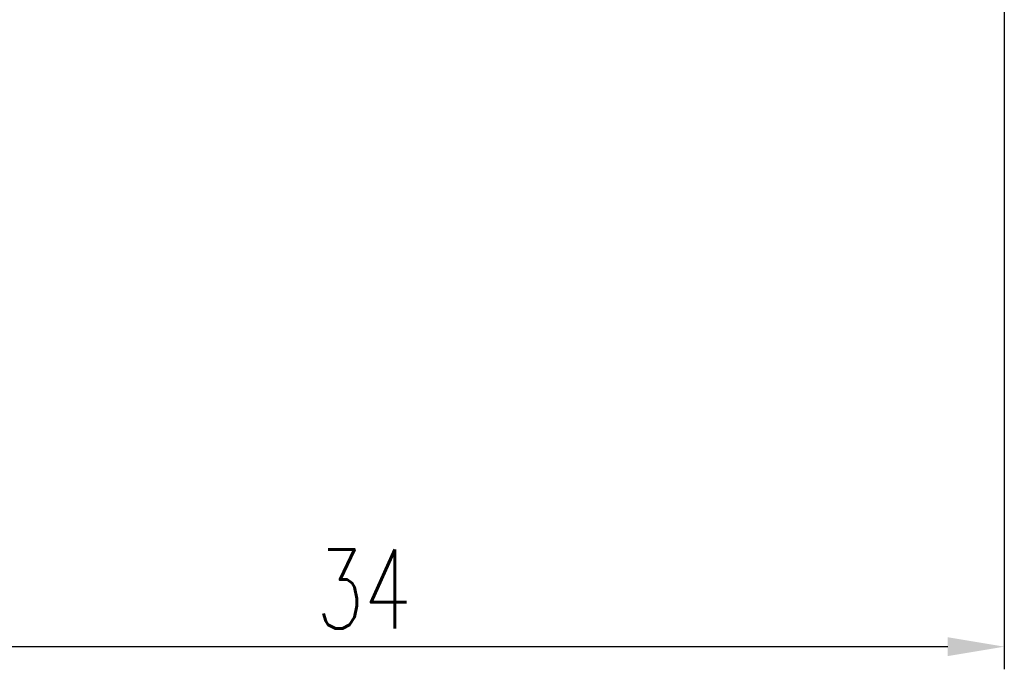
# Model space of a CAD drawing. Extents: x 36 to 141, y 71 to 133.
# Tile 3 of 47: x 108 to 134, y 71 to 88. Entities that reach past the tile are written whole.
import ezdxf

# ---------------------------------------------------------------- set-up
doc = ezdxf.new("R2010")
doc.units = 0
doc.header["$LTSCALE"] = 5
doc.header["$MEASUREMENT"] = 0
doc.layers.add('DIM', color=4, linetype='CONTINUOUS')
doc.styles.add('DIM-7', font='SIMPLEX.shx', dxfattribs={"width": 0.7, "bigfont": 'chineset.shx'})
doc.dimstyles.new('CNS', dxfattribs={"dimtxt": 3.5, "dimasz": 2.5, "dimexe": 1, "dimexo": 1.5, "dimgap": 0.09, "dimtad": 0, "dimdsep": 46, "dimtxsty": 'DIM-7', "dimcen": 0.09, "dimclrd": 1, "dimclre": 1, "dimclrt": 4, "dimadec": 0, "dimazin": 0, "dimtfac": 1, "dimtix": 1, "dimtmove": 2, "dimatfit": 3, "dimfxl": 1, "dimtvp": 0.971429, "dimtolj": 1, "dimarcsym": 0})

# ---------------------------------------------------------------- blocks, each defined once
blk = doc.blocks.new('*D2')
at = {"layer": 'DIM', "color": 7, "lineweight": -2, "transparency": 16777216}
for p, q in [((134.311, 88.265), (134.311, 70.66)), ((100.311, 79.165), (100.311, 70.66)), ((101.811, 71.26), (132.811, 71.26))]:
    blk.add_line(p, q, dxfattribs=at)
at = {"layer": 'DIM', "color": 7, "transparency": 16777216}
for points in [[(101.811, 71.51), (101.811, 71.01), (100.311, 71.26)], [(132.811, 71.51), (132.811, 71.01), (134.311, 71.26)]]:
    blk.add_solid(points, dxfattribs=at)
at = {"layer": 'DIM', "color": 7, "transparency": 16777216, "insert": (117.311, 72.79), "char_height": 2.1, "attachment_point": 5, "style": 'DIM-7'}
blk.add_mtext('\\A1;34', dxfattribs=at)

msp = doc.modelspace()

# ---------------------------------------------------------------- dimensions: what is measured, and where the dimension line sits
at = {"layer": 'DIM', "color": 7}
dim = msp.add_linear_dim(base=(134.311, 71.26), p1=(100.311, 80.065), p2=(134.311, 89.165), dimstyle='CNS', override={"dimscale": 0.6, "dimgap": 0.8, "dimtad": 1, "dimclrd": 7, "dimclre": 7, "dimclrt": 7, "dimtp": 0.05, "dimtm": 0.05, "dimtmove": 1}, dxfattribs=at)
dim.commit()
dim.dimension.update_dxf_attribs({"geometry": '*D2', "text_midpoint": (117.311, 72.79)})

doc.saveas('drawing.dxf')
